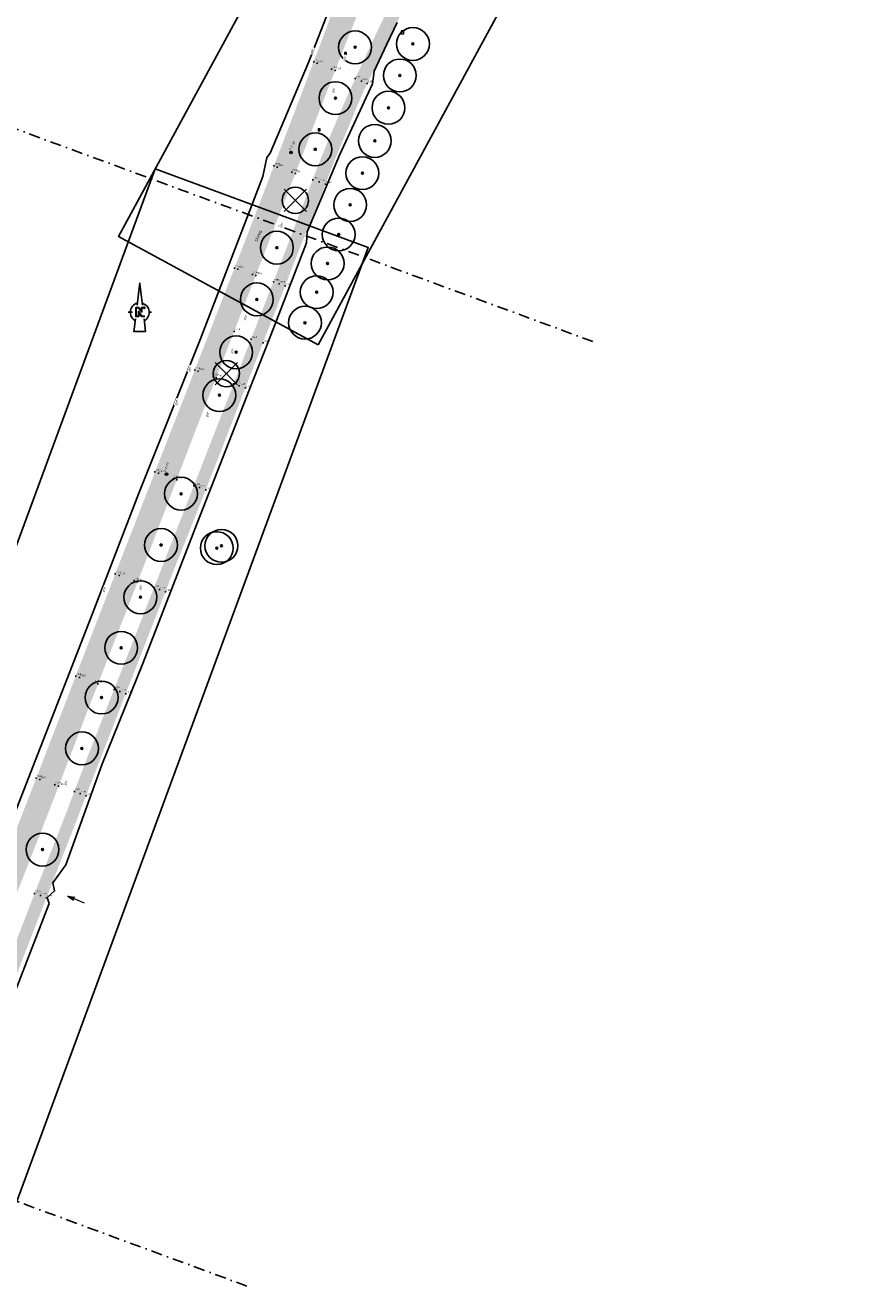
# Model space of a CAD drawing. Header units: metres. Extents: x 157686 to 160831, y 403691 to 406312.
# Tile 26 of 29: x 160044 to 160232, y 405429 to 405718. Entities that reach past the tile are written whole.
import ezdxf
from ezdxf.enums import TextEntityAlignment as Align

# ---------------------------------------------------------------- set-up
doc = ezdxf.new("R2010")
doc.units = ezdxf.units.M
doc.linetypes.add('DASHDOT2', pattern=[12.7, 6.35, -3.175, 0, -3.175])
doc.layers.get('Defpoints').update_dxf_attribs({"color": 171})
for name, color, linetype, lineweight in [('B-WE-GR-BOOM-S (ingemeten)', 90, 'Continuous', 25), ('B-WE-MO-ONDERZOEK_BORING-S-200', 30, 'Continuous', 18), ('B-WE-OG-HOOGTEPUNT-S', 7, 'Continuous', 25), ('B-WE-OG-HOOGTEPUNT-T18', 10, 'Continuous', 18), ('B-WE-OG-TOPOGRAFIE-T35', 7, 'Continuous', 35), ('B-WE-OG-TOPOGRAFIE_INRIT-G', 10, 'Continuous', 18), ('B-WE-RI-GWA_RIOOLPUT-S-200', 30, 'Continuous', 18), ('B-WE-RI-HWA_KOLK_STRAATKOLK-S-200', 150, 'Continuous', 18), ('B-WE-VH-T25', 7, 'Continuous', 25), ('V-WE-GR-BOOM-S (kwaliteit)', 20, 'Continuous', 25), ('X-XX-AL-BLADVERWIJZING_AS-G', 7, 'DASHDOT2', 25), ('X-XX-AL-ORIENTATIE-S', 7, 'Continuous', 25)]:
    doc.layers.add(name, color=color, linetype=linetype, lineweight=lineweight)
doc.layers.add('V-WE-VH-GESLOTENVERHARDING_ASFALT-A-200', color=7, linetype='Continuous', lineweight=18, true_color=0xcdcdcd)
doc.styles.add('NLCS-ISO', font='NLCS-ISO.TTF')
doc.styles.add('NLCS-ISO-M200-T25_CURSIEF', font='NLCS-ISO.TTF', dxfattribs={"oblique": 15, "height": 0.5})
doc.styles.add('NLCS-ISO-M200-T35', font='NLCS-ISO.TTF', dxfattribs={"height": 0.7})

# ---------------------------------------------------------------- blocks, each defined once
blk = doc.blocks.new('SGR-BOOM_01')
at = {"ltscale": 0.1}
h = blk.add_hatch(color=256, dxfattribs=at)
edge = h.paths.add_edge_path()
edge.add_arc((0, 0), 0.15, 0, 360)
for radius in [2.5, 0.045]:
    blk.add_circle((0, 0), radius)
blk.add_circle((0, 0), 0.15, dxfattribs=at)
blk = doc.blocks.new('inrit')
at = {"linetype": 'Continuous'}
for p, q in [((0, 0), (4.06, 0)), ((4.06, 0), (2.53, 0.38)), ((2.53, 0.38), (2.97, 0)), ((4.06, 0), (2.53, -0.38)), ((2.53, -0.38), (2.97, 0))]:
    blk.add_line(p, q, dxfattribs=at)
blk = doc.blocks.new('SRI-PUT_INSPECTIEPUT_RIOOLPUT-SO')
at = {"color": 0, "linetype": 'ByBlock', "lineweight": 18}
blk.add_lwpolyline([(-1.12, -1.12), (1.12, -1.12), (1.12, 1.12), (-1.12, 1.12)], close=True, dxfattribs=at)
at = {"color": 0, "linetype": 'ByBlock', "lineweight": 18, "style": 'NLCS-ISO'}
blk.add_text('r', height=1.5, dxfattribs=at).set_placement((0, 0.28), align=Align.MIDDLE_CENTER)
blk = doc.blocks.new('B-SRI-KOLK_STRAAT_01-SO')
for p, q in [((-1.125, 0), (1.125, 2.25)), ((1.125, 0), (-1.125, 2.25))]:
    blk.add_line(p, q)
blk.add_lwpolyline([(-1.125, 0), (1.125, 0), (1.125, 2.25), (-1.125, 2.25)], close=True)
blk = doc.blocks.new('Noordpijl Advin')
blk.add_hatch(color=256).paths.add_polyline_path([(2.18, 2.74), (0.92, 2.74), (0.92, 0.69), (-0.59, 2.74), (-2.32, 2.74), (-2.32, -2.44), (-0.56, -2.44), (-0.56, -0.24), (1.04, -2.44), (2.54, -2.44), (2.54, -2.17), (1.18, -2.17), (-0.83, 0.59), (-0.83, -2.17), (-2.05, -2.17), (-2.05, 2.47), (-0.72, 2.47), (0.91, 0.24), (1.19, 0.24), (1.19, 2.47), (2.18, 2.47, 5.532946)])
for p, q in [((0.03, 16.93), (-1.54, 4.14)), ((-2.5, -3.65), (-3.41, -11.07))]:
    blk.add_line(p, q)
for points in [[(-0.05, 16.28), (1.46, 4.17)], [(-5.42, 0), (-6.7, 0)], [(-5.42, 0), (-4.14, 0)], [(5.42, 0), (6.7, 0)], [(2.44, -3.69), (3.34, -10.91), (-3.39, -10.91)]]:
    blk.add_lwpolyline(points)
blk.add_lwpolyline([(2.18, 2.74), (0.92, 2.74), (0.92, 0.69), (-0.59, 2.74), (-2.32, 2.74), (-2.32, -2.44), (-0.56, -2.44), (-0.56, -0.24), (1.04, -2.44), (2.54, -2.44), (2.54, -2.17), (1.18, -2.17), (-0.83, 0.59), (-0.83, -2.17), (-2.05, -2.17), (-2.05, 2.47), (-0.72, 2.47), (0.91, 0.24), (1.19, 0.24), (1.19, 2.47), (2.18, 2.47), (2.18, 2.47, 5.532946)], format="xyb", close=True)
for start, end in [(105.04578, 240.95914), (300.17705, 74.04174)]:
    blk.add_arc((0, 0), 5.42, start, end)
for points in [[(-0.05, 16.28), (0.03, 16.93), (1.46, 4.17), (1.63, 4.11)], [(2.42, -3.7), (2.57, -3.59), (3.34, -10.91), (3.52, -11.07)], [(-3.41, -11.07), (-3.39, -10.91), (3.52, -11.07), (3.34, -10.91)]]:
    blk.add_solid(points)
blk = doc.blocks.new('SOG-HOOGTEPUNT-SO')
for p, q in [((-0.5, 0), (0.5, 0)), ((0, 0.5), (0, -0.5))]:
    blk.add_line(p, q)
blk = doc.blocks.new('V-SGR-BOOM_02')
at = {"lineweight": -3}
for p, q in [((-4.29, 4.29), (4.29, -4.29)), ((4.29, 4.29), (-4.29, -4.29))]:
    blk.add_line(p, q, dxfattribs=at)
for radius in [5, 0.15]:
    blk.add_circle((0, 0), radius)
blk = doc.blocks.new('SMO-BODEM_BORING_VERHARDING-SO')
h = blk.add_hatch(color=256)
edge = h.paths.add_edge_path()
edge.add_arc((0, 0), 1.5, 0, 360)
blk.add_circle((0, 0), 1.5)
at = {"style": 'NLCS-ISO'}
blk.add_attdef('NR', (1.7, 1.5), '', height=2.5, dxfattribs=at)

msp = doc.modelspace()

# ---------------------------------------------------------------- hatches: boundary and pattern name
at = {"layer": 'V-WE-VH-GESLOTENVERHARDING_ASFALT-A-200'}
h = msp.add_hatch(color=256, dxfattribs=at)
h.dxf.hatch_style = 1
h.paths.add_polyline_path([(160160.48, 405767.54), (160161.98, 405769.22), (160163.24, 405770.61), (160164.52, 405772), (160166.5, 405774.09), (160168.56, 405776.22), (160170.72, 405778.38), (160173.34, 405780.91), (160175.45, 405782.92), (160177.73, 405785.05), (160180.62, 405787.66), (160182.98, 405789.76), (160185.6, 405792.03), (160187.94, 405794), (160190.51, 405796.1), (160193.08, 405798.14), (160196.04, 405800.41), (160199.05, 405802.61), (160201.76, 405804.49), (160204.42, 405806.28), (160207.14, 405808.04), (160209.66, 405809.63), (160213.02, 405811.7), (160219.08, 405815.23), (160225.25, 405818.79), (160231.33, 405822.27), (160232.02, 405822.67), (160230.75, 405825.45), (160229.83, 405824.92), (160223.75, 405821.43), (160217.61, 405817.92), (160211.56, 405814.35), (160208.28, 405812.34), (160205.63, 405810.66), (160203.03, 405808.98), (160200.1, 405807), (160196.94, 405804.79), (160194.42, 405802.96), (160191.53, 405800.82), (160188.81, 405798.74), (160186.01, 405796.5), (160183.66, 405794.56), (160180.98, 405792.24), (160178.62, 405790.17), (160175.97, 405787.71), (160173.48, 405785.38), (160171.12, 405783.13), (160168.64, 405780.72), (160166.75, 405778.86), (160164.25, 405776.23), (160162.13, 405773.95), (160160.98, 405772.72), (160159.54, 405771.12), (160158.03, 405769.37), (160156.55, 405767.66), (160155.06, 405765.88), (160153.11, 405763.49), (160150.79, 405760.57), (160148.88, 405758.07), (160146.59, 405754.98), (160144.5, 405752.06), (160142.65, 405749.42), (160140.68, 405746.55), (160138.79, 405743.66), (160136.73, 405740.37), (160135.29, 405737.95), (160133.74, 405735.11), (160132.03, 405731.78), (160130.73, 405729.09), (160128.98, 405725.49), (160127.62, 405722.63), (160126.26, 405719.77), (160124.66, 405716.37), (160123.3, 405713.5), (160121.62, 405709.89), (160120.2, 405706.82), (160118.77, 405703.68), (160117.32, 405700.5), (160115.96, 405697.38), (160114.53, 405694.01), (160113.17, 405690.78), (160111.9, 405687.64), (160110.69, 405684.58), (160109.36, 405681.14), (160106.83, 405674.57), (160105.56, 405671.24), (160104.34, 405668.03), (160101.83, 405661.48), (160099.29, 405654.96), (160096.74, 405648.47), (160096.26, 405647.25), (160096.13, 405646.9), (160095.34, 405644.89), (160094.19, 405641.93), (160091.66, 405635.41), (160089.11, 405628.89), (160086.58, 405622.37), (160084.03, 405615.83), (160081.48, 405609.34), (160078.93, 405602.79), (160076.38, 405596.26), (160073.82, 405589.72), (160071.26, 405583.21), (160068.74, 405576.75), (160066.18, 405570.23), (160064.91, 405567.02), (160063.58, 405563.68), (160061.01, 405557.17), (160058.46, 405550.63), (160055.98, 405544.12), (160053.47, 405537.57), (160050.94, 405531.06), (160048.37, 405524.53), (160045.83, 405518.04), (160043.3, 405511.49), (160040.77, 405504.95), (160038.27, 405498.45), (160035.73, 405491.89), (160033.19, 405485.34), (160030.65, 405478.84), (160028.13, 405472.34), (160025.59, 405465.8), (160023.06, 405459.3), (160020.5, 405452.77), (160017.98, 405446.25), (160017.42, 405444.8), (160016.93, 405443.53), (160015.44, 405439.69), (160013.63, 405435.02), (160016.27, 405434.14), (160018.02, 405438.62), (160020.59, 405445.25), (160023.11, 405451.75), (160025.67, 405458.31), (160028.18, 405464.76), (160030.74, 405471.33), (160033.27, 405477.83), (160035.81, 405484.36), (160038.35, 405490.86), (160040.9, 405497.43), (160043.45, 405503.98), (160045.98, 405510.5), (160048.54, 405517.07), (160051.04, 405523.52), (160053.6, 405530.08), (160056.13, 405536.59), (160058.64, 405543.08), (160061.18, 405549.62), (160063.73, 405556.19), (160066.27, 405562.72), (160067.5, 405565.87), (160068.81, 405569.24), (160071.36, 405575.75), (160073.85, 405582.15), (160076.38, 405588.69), (160078.96, 405595.3), (160081.59, 405601.83), (160084.15, 405608.28), (160086.72, 405614.83), (160089.26, 405621.36), (160091.78, 405627.88), (160094.32, 405634.42), (160096.86, 405640.92), (160099.42, 405647.47), (160101.93, 405653.93), (160104.46, 405660.48), (160107.01, 405667.04), (160108.38, 405670.44), (160109.69, 405673.63), (160112.26, 405680.01), (160113.62, 405683.6), (160114.75, 405686.57), (160116.07, 405689.74), (160117.38, 405692.81), (160118.8, 405696.27), (160120.03, 405699.29), (160121.54, 405702.72), (160122.96, 405705.65), (160124.53, 405708.79), (160126.25, 405712.34), (160127.53, 405715.02), (160129.28, 405718.68), (160130.55, 405721.33), (160131.84, 405724.02), (160133.69, 405727.96), (160134.77, 405730.4), (160136.38, 405733.62), (160137.99, 405736.5), (160139.37, 405738.83), (160141.3, 405741.98), (160143.25, 405744.96), (160145.19, 405747.79), (160146.91, 405750.26), (160149.04, 405753.2), (160151.34, 405756.26), (160153.27, 405758.72), (160155.76, 405761.85), (160157.43, 405763.9), (160159.13, 405765.95)])
at = {"layer": 'V-WE-VH-GESLOTENVERHARDING_ASFALT-A-200', "true_color": 0x7d7d7d}
h = msp.add_hatch(color=8, dxfattribs=at)
h.dxf.hatch_style = 1
h.paths.add_polyline_path([(160165.15, 405787.37), (160160.83, 405792.04), (160159.55, 405790.9), (160158.88, 405790.25), (160157.1, 405788.52), (160155.94, 405787.51), (160154.78, 405786.68), (160153.5, 405786.03), (160152.21, 405785.7), (160150.7, 405785.41), (160149.16, 405785.3), (160147.76, 405785.37), (160146.4, 405785.68), (160145.09, 405786.23), (160144.12, 405786.8), (160142.95, 405787.7), (160141.86, 405788.62), (160140.49, 405789.93), (160140.41, 405790.01), (160136.79, 405786.55), (160138.04, 405785.24), (160138.69, 405784.55), (160140.6, 405782.59), (160141.43, 405781.51), (160142.05, 405780.15), (160142.28, 405778.81), (160142.48, 405777.01), (160142.54, 405775.8), (160142.46, 405774.65), (160142.23, 405773.35), (160141.65, 405771.69), (160140.88, 405770.34), (160139.72, 405768.66), (160137.81, 405765.95), (160135.69, 405762.94), (160133.46, 405759.68), (160131.5, 405756.73), (160129.41, 405753.41), (160127.8, 405750.74), (160125.43, 405746.47), (160124.1, 405743.93), (160122.44, 405740.55), (160120.99, 405737.52), (160119.41, 405734), (160118.18, 405731.12), (160116.71, 405727.4), (160115.28, 405723.57), (160114.13, 405720.28), (160112.97, 405716.97), (160111.64, 405713.45), (160111.08, 405711.99), (160110.68, 405710.93), (160109.32, 405707.36), (160108.16, 405704.3), (160106.85, 405700.86), (160105.66, 405697.73), (160104.22, 405693.97), (160103.07, 405690.97), (160101.88, 405687.86), (160100.57, 405684.42), (160098.06, 405677.9), (160096.77, 405674.56), (160095.57, 405671.43), (160093.27, 405665.49), (160090.61, 405658.64), (160087.96, 405651.83), (160085.42, 405645.31), (160082.87, 405638.8), (160080.35, 405632.3), (160077.78, 405625.74), (160075.22, 405619.18), (160072.68, 405612.66), (160070.15, 405606.19), (160067.59, 405599.64), (160065.1, 405593.22), (160062.59, 405586.74), (160059.97, 405579.99), (160057.46, 405573.49), (160056.2, 405570.25), (160054.92, 405566.93), (160052.41, 405560.44), (160049.91, 405554), (160047.4, 405547.47), (160044.84, 405540.89), (160042.3, 405534.34), (160039.76, 405527.84), (160037.22, 405521.35), (160034.62, 405514.82), (160032.04, 405508.34), (160029.48, 405501.83), (160026.97, 405495.36), (160024.44, 405488.81), (160021.91, 405482.32), (160019.34, 405475.8), (160016.78, 405469.27), (160014.26, 405462.74), (160011.71, 405456.22), (160009.18, 405449.69), (160006.66, 405443.2), (160004.65, 405438.01), (160009.77, 405436.3), (160011.67, 405441.21), (160012.54, 405443.47), (160014.21, 405447.8), (160016.7, 405454.26), (160019.24, 405460.79), (160021.74, 405467.27), (160024.28, 405473.82), (160026.83, 405480.36), (160029.4, 405486.84), (160031.97, 405493.35), (160034.55, 405499.87), (160037.12, 405506.37), (160039.7, 405512.88), (160042.25, 405519.37), (160044.83, 405525.92), (160047.39, 405532.43), (160049.92, 405538.93), (160052.45, 405545.51), (160054.94, 405552.03), (160057.46, 405558.57), (160059.98, 405565.07), (160061.3, 405568.49), (160062.51, 405571.6), (160065.05, 405578.13), (160067.6, 405584.69), (160070.13, 405591.21), (160072.64, 405597.73), (160075.13, 405604.27), (160077.63, 405610.8), (160080.11, 405617.32), (160082.62, 405623.89), (160085.15, 405630.4), (160087.7, 405636.91), (160090.24, 405643.41), (160090.46, 405643.98), (160092.73, 405649.86), (160093.07, 405650.73), (160095.3, 405656.5), (160097.83, 405663.03), (160100.35, 405669.56), (160101.58, 405672.71), (160102.87, 405676.05), (160105.41, 405682.59), (160106.75, 405686.05), (160107.93, 405689.1), (160109.19, 405692.4), (160110.49, 405695.79), (160111.72, 405698.97), (160113, 405702.27), (160114.4, 405705.84), (160115.57, 405708.83), (160116.68, 405711.67), (160118.1, 405715.27), (160119.32, 405718.27), (160120.75, 405721.62), (160122.22, 405724.95), (160123.72, 405728.28), (160125.22, 405731.55), (160126.68, 405734.66), (160128.22, 405737.8), (160129.76, 405740.81), (160131.17, 405743.41), (160133.29, 405747.08), (160135.02, 405750), (160136.93, 405753.16), (160138.93, 405756.31), (160140.85, 405759.16), (160142.65, 405761.61), (160145, 405764.77), (160145.91, 405765.98), (160146.9, 405767.3), (160147.82, 405768.48), (160149.37, 405770.43), (160150.39, 405771.71), (160151.52, 405773.05), (160152.51, 405774.23), (160153.89, 405775.82), (160155.13, 405777.19), (160156.08, 405778.23), (160157.25, 405779.49), (160158.72, 405781.04), (160159.89, 405782.24), (160161.26, 405783.62), (160162.45, 405784.81), (160163.69, 405786), (160165.1, 405787.33)])

# ---------------------------------------------------------------- linework, layer by layer
at = {"layer": 'Defpoints'}
for points in [[(160114, 405722.17), (160108.88, 405709.1), (160100.08, 405688.41), (160099.37, 405687.35), (160098.43, 405683.03), (160084.03, 405645.57), (160070.12, 405610.72), (160059.13, 405582.2), (160042.15, 405538.61), (160031.83, 405510.77), (160019.51, 405479.8), (160014.03, 405465.46), (160014.36, 405464.42), (160012.94, 405463), (160013.29, 405461.66), (160012.41, 405460.22), (160005.46, 405443.31), (159993.72, 405413.52)], [(160041.84, 405496.9), (160049.61, 405516.96), (160049.21, 405518.38), (160050.88, 405519.86), (160050.5, 405521.68), (160053.43, 405525.8), (160061.65, 405548.66), (160071.03, 405571.81), (160083.45, 405603.83), (160095.28, 405634.25), (160099.9, 405645.78), (160108.38, 405667.89), (160108.54, 405670.42), (160111.04, 405676.35), (160115.95, 405687.95), (160123.45, 405704.2), (160123.9, 405707.12), (160124.36, 405708.28), (160126.77, 405713.27), (160129.15, 405718.24)]]:
    msp.add_lwpolyline(points, dxfattribs=at)
at = {"layer": 'X-XX-AL-BLADVERWIJZING_AS-G', "ltscale": 0.4, "extrusion": (0.000540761, -0.002142, 0.999998)}
for points, elevation in [([(160173.81, 405644.59), (160028.61, 405698.1)], -782.68), ([(160094.79, 405428.84), (159949.58, 405482.36)], -782.22)]:
    msp.add_lwpolyline(points, dxfattribs=dict(at, elevation=elevation))

# ---------------------------------------------------------------- block references
at = {"layer": 'B-WE-GR-BOOM-S (ingemeten)', "xscale": 1.5, "yscale": 1.5, "zscale": 1.5}
for p in [(160132.72, 405713.32, 7.11), (160119.5, 405712.56, 8.05), (160129.73, 405706.13, 7), (160115.02, 405700.95, 8.18), (160127.12, 405698.75, 7.03), (160124.01, 405691.17, 7.04), (160110.42, 405689.25, 8), (160121.17, 405683.81, 6.97), (160118.38, 405676.55, 7.12), (160115.76, 405669.8, 7.01), (160101.65, 405666.79, 7.72), (160113.23, 405663.19, 7.18), (160110.73, 405656.62, 7.14), (160097.07, 405654.98, 8.07), (160108.06, 405649.65, 7.21), (160092.34, 405642.89, 7.87), (160088.51, 405633.09, 7.97), (160079.75, 405610.59, 7.94), (160075.18, 405598.87, 8.05), (160087.91, 405598.16, 6.7), (160088.97, 405598.68, 6.7), (160070.47, 405586.93, 7.98), (160066.08, 405575.39, 7.94), (160061.61, 405564.02, 7.94), (160057.12, 405552.41, 7.91), (160048.11, 405529.29, 7.88)]:
    msp.add_blockref('SGR-BOOM_01', p, dxfattribs=at)
at = {"layer": 'B-WE-MO-ONDERZOEK_BORING-S-200', "xscale": 0.2000000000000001, "yscale": 0.2000000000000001, "zscale": 0.2000000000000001}
for p, rotation, values in [((160104.87, 405688.52), 60.77137979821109, {'NR': '2-2-30'}), ((160076.45, 405615.05), 72.091750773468, {'NR': '2-2-29'})]:
    msp.add_blockref('SMO-BODEM_BORING_VERHARDING-SO', p, dxfattribs=dict(at, rotation=rotation)).add_auto_attribs(values)
at = {"layer": 'B-WE-OG-HOOGTEPUNT-S', "xscale": 0.2, "yscale": 0.2, "zscale": 0.2}
for p in [(160110.05, 405709.26, 7.74), (160110.86, 405708.91, 7.82), (160114.15, 405707.6, 7.84), (160114.96, 405707.27, 7.81), (160119.56, 405705.41, 8.37), (160120.98, 405704.84, 8.33), (160122.3, 405704.3, 8.29), (160100.97, 405685.48, 7.83), (160101.74, 405685.2, 7.88), (160105.04, 405684.02, 7.88), (160105.86, 405683.73, 7.84), (160109.82, 405682.32, 7.87), (160111.31, 405681.79, 7.81), (160112.74, 405681.28, 7.77), (160091.97, 405662.14, 7.85), (160092.73, 405661.87, 7.89), (160096.05, 405660.69, 7.89), (160096.82, 405660.42, 7.86), (160100.86, 405658.99, 7.55), (160102.16, 405658.53, 7.53), (160103.52, 405658.04, 7.49), (160091.88, 405647.67, 7.82), (160095.74, 405645.89, 7.55), (160098.48, 405645.07, 7.47), (160083.67, 405638.57, 7.88), (160087.06, 405637.37, 7.85), (160087.78, 405637.11, 7.82), (160091.77, 405635.7, 7.55), (160093.04, 405635.25, 7.52), (160094.45, 405634.75, 7.47), (160073.8, 405615.55, 7.81), (160074.64, 405615.25, 7.85), (160078.06, 405614.04, 7.86), (160078.77, 405613.79, 7.82), (160082.69, 405612.41, 7.54), (160083.94, 405611.97, 7.51), (160085.4, 405611.45, 7.44), (160064.72, 405592.25, 7.82), (160065.61, 405591.93, 7.88), (160073.59, 405589.12, 7.52), (160074.85, 405588.67, 7.49), (160076.19, 405588.2, 7.45), (160055.69, 405568.92, 7.83), (160056.58, 405568.61, 7.89), (160059.98, 405567.42, 7.87), (160060.78, 405567.14, 7.82), (160064.44, 405565.85, 7.54), (160065.78, 405565.38, 7.49), (160067.12, 405564.91, 7.44), (160046.67, 405545.61, 7.83), (160047.53, 405545.31, 7.9), (160050.91, 405544.12, 7.86), (160055.38, 405542.55, 7.54), (160056.71, 405542.08, 7.51), (160058.07, 405541.6, 7.46), (160046.31, 405519.25, 7.53), (160047.65, 405518.78, 7.51), (160049.02, 405518.3, 7.47)]:
    msp.add_blockref('SOG-HOOGTEPUNT-SO', p, dxfattribs=at)
at = {"layer": 'B-WE-OG-TOPOGRAFIE_INRIT-G', "rotation": 157.037213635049}
msp.add_blockref('inrit', (160057.67, 405517.09), dxfattribs=at)
at = {"layer": 'B-WE-RI-GWA_RIOOLPUT-S-200', "xscale": 0.3, "yscale": 0.3, "zscale": 0.3}
msp.add_blockref('SRI-PUT_INSPECTIEPUT_RIOOLPUT-SO', (160130.34, 405715.99), dxfattribs=at)
at = {"layer": 'B-WE-RI-HWA_KOLK_STRAATKOLK-S-200', "xscale": 0.2, "yscale": 0.2, "zscale": 0.2}
for p in [(160117.29, 405710.92), (160111.27, 405693.51)]:
    msp.add_blockref('B-SRI-KOLK_STRAAT_01-SO', p, dxfattribs=at)
at = {"layer": 'V-WE-GR-BOOM-S (kwaliteit)', "xscale": 0.6, "yscale": 0.6, "zscale": 0.6, "rotation": 90}
for p in [(160105.85, 405677.6, 8.03), (160090.11, 405638.02)]:
    msp.add_blockref('V-SGR-BOOM_02', p, dxfattribs=at)
at = {"layer": 'X-XX-AL-ORIENTATIE-S', "xscale": 0.4, "yscale": 0.4, "zscale": 0.4}
msp.add_blockref('Noordpijl Advin', (160070.33, 405652.02, -0.15), dxfattribs=at)

# ---------------------------------------------------------------- texts
at = {"layer": 'B-WE-OG-HOOGTEPUNT-T18', "style": 'NLCS-ISO'}
for s, p in [('8.371', (160119.66, 405705.68, 8.37)), ('8.333', (160121.08, 405705.11, 8.33)), ('8.286', (160122.4, 405704.57, 8.29)), ('7.835', (160101.07, 405685.75, 7.83)), ('7.885', (160101.84, 405685.47, 7.88)), ('7.876', (160105.14, 405684.3, 7.88)), ('7.841', (160105.96, 405684.01, 7.84)), ('7.867', (160109.92, 405682.59, 7.87)), ('7.814', (160111.41, 405682.06, 7.81)), ('7.769', (160112.84, 405681.55, 7.77)), ('7.853', (160092.07, 405662.41, 7.85)), ('7.890', (160092.83, 405662.14, 7.89)), ('7.890', (160096.16, 405660.96, 7.89)), ('7.859', (160096.92, 405660.69, 7.86)), ('7.553', (160100.96, 405659.26, 7.55)), ('7.529', (160102.26, 405658.8, 7.53)), ('7.488', (160103.62, 405658.32, 7.49)), ('7.820', (160091.99, 405647.95, 7.82)), ('7.545', (160095.84, 405646.17, 7.55)), ('7.471', (160098.59, 405645.34, 7.47)), ('7.876', (160083.78, 405638.84, 7.88)), ('7.854', (160087.16, 405637.64, 7.85)), ('7.816', (160087.88, 405637.38, 7.82)), ('7.547', (160091.87, 405635.97, 7.55)), ('7.520', (160093.14, 405635.52, 7.52)), ('7.475', (160094.55, 405635.02, 7.47)), ('7.808', (160073.9, 405615.82, 7.81)), ('7.851', (160074.75, 405615.52, 7.85)), ('7.862', (160078.16, 405614.32, 7.86)), ('7.818', (160078.87, 405614.06, 7.82)), ('7.544', (160082.79, 405612.68, 7.54)), ('7.511', (160084.04, 405612.24, 7.51)), ('7.443', (160085.5, 405611.72, 7.44)), ('7.823', (160064.82, 405592.52, 7.82)), ('7.876', (160065.71, 405592.2, 7.88)), ('7.525', (160073.69, 405589.39, 7.52)), ('7.493', (160074.96, 405588.95, 7.49)), ('7.446', (160076.3, 405588.47, 7.45)), ('7.834', (160055.79, 405569.2, 7.83)), ('7.889', (160056.68, 405568.88, 7.89)), ('7.873', (160060.08, 405567.69, 7.87)), ('7.823', (160060.88, 405567.41, 7.82)), ('7.536', (160064.54, 405566.12, 7.54)), ('7.494', (160065.89, 405565.65, 7.49)), ('7.436', (160067.23, 405565.18, 7.44)), ('7.834', (160046.78, 405545.88, 7.83)), ('7.897', (160047.63, 405545.58, 7.9)), ('7.538', (160055.48, 405542.82, 7.54)), ('7.510', (160056.82, 405542.35, 7.51)), ('7.461', (160058.17, 405541.88, 7.46)), ('7.527', (160046.41, 405519.52, 7.53)), ('7.509', (160047.75, 405519.05, 7.51)), ('7.471', (160049.12, 405518.58, 7.47))]:
    msp.add_text(s, height=0.36, rotation=359.8908, dxfattribs=at).set_placement(p)
at = {"layer": 'B-WE-OG-TOPOGRAFIE-T35', "style": 'NLCS-ISO-M200-T35'}
msp.add_text('Steeg', height=0.7, rotation=69.1, dxfattribs=at).set_placement((160097.45, 405669.43, -0.05), align=Align.MIDDLE)

# ---------------------------------------------------------------- next in the draw order: texts
at = {"layer": 'B-WE-VH-T25', "char_height": 0.5, "width": 1.4559, "attachment_point": 1, "rotation": 68.6435, "style": 'NLCS-ISO-M200-T25_CURSIEF', "bg_fill": 3, "box_fill_scale": 1.2, "bg_fill_color": 256, "bg_fill_transparency": 0}
for insert in [(160109.19, 405711.17, -7.25), (160116.66, 405709.46), (160114.1, 405702.26), (160102.19, 405671.51), (160093.94, 405650.36), (160090.9, 405642.8), (160081.24, 405638.58), (160078.2, 405630.97), (160085.3, 405628.21), (160070.03, 405588.74), (160061.72, 405588.24), (160052.98, 405544.12)]:
    msp.add_mtext('gbt', dxfattribs=dict(at, insert=insert))

# ---------------------------------------------------------------- next in the draw order: linework, layer by layer
at = {"layer": 'Defpoints'}
for points in [[(160111.1, 405644.57), (160203.66, 405815.04), (160158.04, 405839.81), (160065.47, 405669.34)], [(160040.99, 405445.62), (160122.52, 405666.84), (160073.87, 405684.77), (159992.28, 405463.57)]]:
    msp.add_lwpolyline(points, close=True, dxfattribs=at)

# ---------------------------------------------------------------- next in the draw order: block references
at = {"layer": 'B-WE-OG-HOOGTEPUNT-S', "xscale": 0.2, "yscale": 0.2, "zscale": 0.2}
for p in [(160082.89, 405638.84, 7.84), (160069.03, 405590.73, 7.9), (160069.83, 405590.44, 7.86), (160051.8, 405543.81, 7.8)]:
    msp.add_blockref('SOG-HOOGTEPUNT-SO', p, dxfattribs=at)

# ---------------------------------------------------------------- next in the draw order: texts
at = {"layer": 'B-WE-OG-HOOGTEPUNT-T18', "style": 'NLCS-ISO'}
for s, p in [('7.738', (160110.15, 405709.54, 7.74)), ('7.824', (160110.96, 405709.18, 7.82)), ('7.838', (160114.25, 405707.87, 7.84)), ('7.809', (160115.06, 405707.55, 7.81)), ('7.836', (160082.99, 405639.12, 7.84)), ('7.902', (160069.13, 405591, 7.9)), ('7.860', (160069.94, 405590.71, 7.86)), ('7.859', (160051.01, 405544.39, 7.86)), ('7.803', (160051.9, 405544.08, 7.8))]:
    msp.add_text(s, height=0.36, rotation=359.8908, dxfattribs=at).set_placement(p)

doc.saveas('drawing.dxf')
